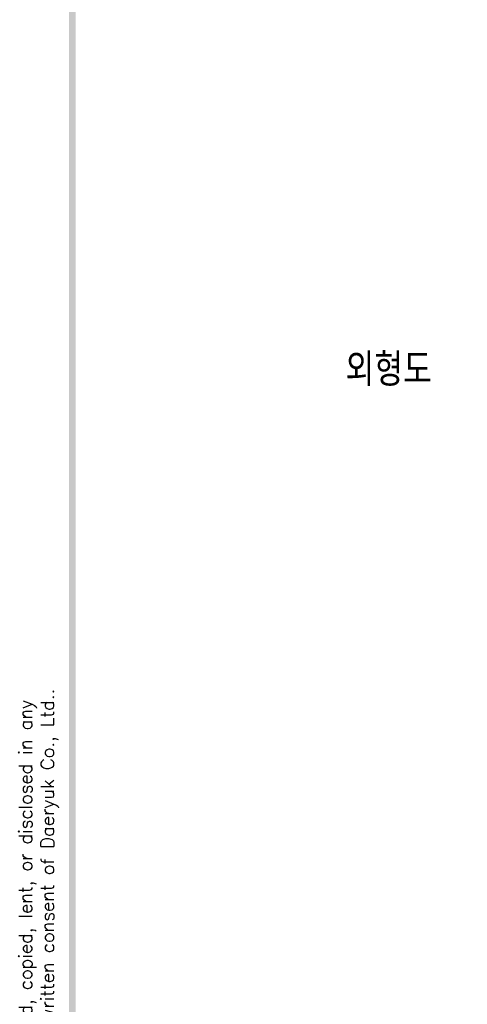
# Model space of a CAD drawing. Extents: x -2100 to 2710, y -907 to 1810.
# Tile 2 of 22: x -2097 to -1893, y 1095 to 1543. Entities that reach past the tile are written whole.
import ezdxf

# ---------------------------------------------------------------- set-up
doc = ezdxf.new("R2010")
doc.units = 0
doc.header["$LTSCALE"] = 3
doc.header["$MEASUREMENT"] = 0
doc.layers.add('di', color=3, linetype='CONTINUOUS')
doc.layers.add('dwg', color=7, linetype='CONTINUOUS')
doc.styles.get("Standard").update_dxf_attribs({"font": 'romans.shx', "height": 4, "bigfont": 'ghs.shx'})

msp = doc.modelspace()

# ---------------------------------------------------------------- linework, layer by layer
at = {"layer": 'dwg'}
msp.add_trace([(-2074.556, 77.095), (-2071.556, 78.595), (-2074.556, 1799.095), (-2071.556, 1796.095)], dxfattribs=at)

# ---------------------------------------------------------------- texts
at = {"layer": 'di', "insert": (-1948.72, 1390.932), "char_height": 15, "width": 74.93994, "attachment_point": 1}
msp.add_mtext('{\\Fromans,hgs|c129;외형도}', dxfattribs=at)
at = {"layer": 'di', "insert": (-2088.456, 934.585), "char_height": 6, "width": 816.29796, "attachment_point": 5, "rotation": 90}
msp.add_mtext('\\A1;This material and the information herein is the property of Daeryuk Co., Ltd.. They shall be neither reproduced, copied, lent, or disclosed in any\\Pway whatsoever for the use of any third party, nor used for the manufacturing purposes without the express written consent of Daeryuk Co., Ltd..', dxfattribs=at)

doc.saveas('drawing.dxf')
